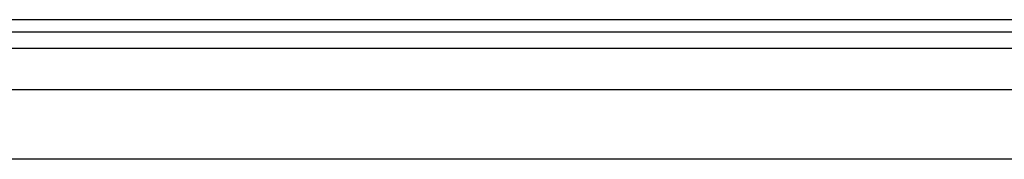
# Model space of a CAD drawing. Header units: inches. Extents: x 5 to 147, y 9 to 79.
# Tile 60 of 95: x 22.634 to 28.187, y 58.889 to 59.676. Entities that reach past the tile are written whole.
import ezdxf

# ---------------------------------------------------------------- set-up
doc = ezdxf.new("R2010")
doc.units = ezdxf.units.IN
doc.header["$MEASUREMENT"] = 0
doc.layers.add('Visible Edges(ANSI)', color=7, linetype='Continuous', lineweight=25)
doc.layers.add('Visible Tangent Edges(ANSI)', color=7, linetype='Continuous', lineweight=25)

msp = doc.modelspace()

# ---------------------------------------------------------------- linework, layer by layer
at = {"layer": 'Visible Edges(ANSI)'}
for p, q in [((34.4775, 59.6761), (4.8815, 59.6761)), ((4.8815, 59.6081), (34.4775, 59.6081)), ((5.5972, 59.2824), (33.7414, 59.2824)), ((33.7414, 58.8887), (5.5972, 58.8887))]:
    msp.add_line(p, q, dxfattribs=at)
at = {"layer": 'Visible Tangent Edges(ANSI)'}
msp.add_line((4.8815, 59.5151), (34.4775, 59.5151), dxfattribs=at)

doc.saveas('drawing.dxf')
